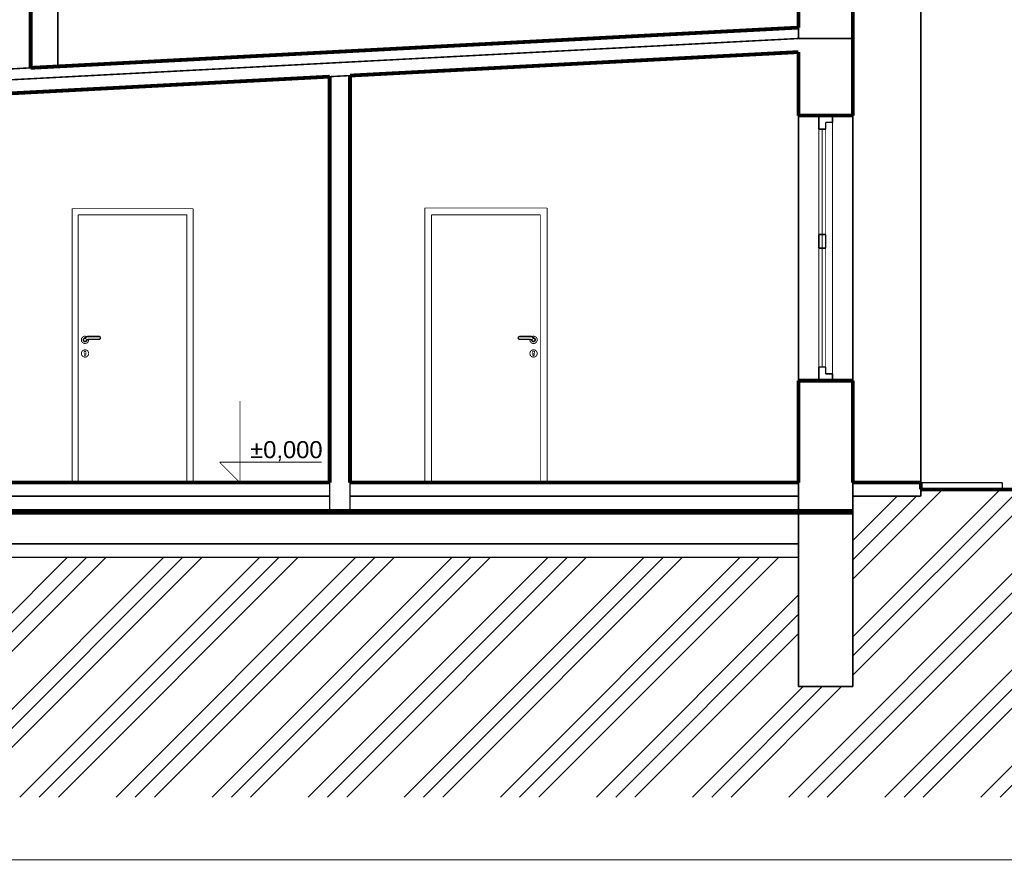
# Model space of a CAD drawing. Extents: x -289843 to 60066, y -44128 to 109843.
# Tile 58 of 61: x 41123 to 48368, y -5020 to 1164. Entities that reach past the tile are written whole.
import ezdxf

# ---------------------------------------------------------------- set-up
doc = ezdxf.new("R2010")
doc.units = 0
doc.header["$MEASUREMENT"] = 0
doc.linetypes.add('Dlouhé čárky', pattern=[250, 150, -100])
for name, color, linetype in [('KÓTY', 7, 'Continuous'), ('múry', 7, 'Continuous'), ('PRIEVLAKY', 7, 'Continuous'), ('vyplne', 7, 'Continuous')]:
    doc.layers.add(name, color=color, linetype=linetype)
doc.styles.add('GENERATED_STYLE_1', font='arial.ttf')

# ---------------------------------------------------------------- blocks, each defined once
blk = doc.blocks.new('HATCH_557', base_point=(8196.9, -2312.8))
at = {"layer": 'vyplne'}
h = blk.add_hatch(dxfattribs=at)
h.set_pattern_fill('ALUMINUM SIDING', color=14, scale=100, angle=45, style=0, pattern_type=0)
h.set_pattern_definition([(45, (0, 0), (-353.553, 353.553), []), (45, (-70.7, 70.7), (-353.553, 353.553), []), (45, (-141.4, 141.4), (-353.553, 353.553), [])])
h.paths.add_polyline_path([(8196.9, -2312.8), (8196.9, -50), (6605.4, -50), (6605.4, -100), (6105.4, -100), (6105.4, -1500), (5705.4, -1500), (5705.4, -550), (-2244.6, -550), (-2244.6, -1300), (-2694.6, -1300), (-2694.6, -1450), (-4519.6, -1450), (-4519.6, -1500), (-4919.6, -1500), (-4919.6, -1300), (-4919.6, -550), (-5444.6, -550), (-10044.6, -550), (-10044.6, -1500), (-10444.6, -1500), (-10444.6, -400), (-11944.6, -400), (-11944.6, -350), (-12435.3, -350), (-12435.3, -2312.8)], flags=0)
blk = doc.blocks.new('DIM_2102', base_point=(1595.5, 0))
at = {"layer": 'KÓTY', "color": 124, "linetype": 'Continuous', "const_width": 6.17}
for points in [[(1595.5, 0), (1595.5, 600)], [(1595.5, 0), (1445.5, 150)], [(1445.5, 150), (1595.5, 150)], [(1595.5, 150), (2195.5, 150)], [(1595.5, 0), (1295.5, 0)], [(1595.5, 0), (1708, 0)]]:
    blk.add_lwpolyline(points, dxfattribs=at)
at = {"layer": 'KÓTY', "color": 124, "style": 'GENERATED_STYLE_1', "oblique": 0}
blk.add_text('±0,000', height=125, dxfattribs=at).set_placement((1670.5, 180))

msp = doc.modelspace()

# ---------------------------------------------------------------- linework, layer by layer
at = {"layer": 'múry', "color": 7, "linetype": 'Continuous'}
for points, const_width in [([(41203.5, 809.3), (41203.5, 3066.5)], 27.5), ([(41403.5, 3033), (41403.5, 819.8)], 11), ([(46853.5, 1105.4), (46853.5, 2118.8)], 27.5), ([(47253.5, 1967.8), (47253.5, 458.4)], 27.5), ([(47753.5, 1967.8), (47753.5, -2241.6)], 11), ([(41203.5, 809.3), (46853.5, 1105.4)], 27.5), ([(46853.5, 1025.3), (46853.5, 1105.4)], 11), ([(38053.5, 564.1), (46853.5, 1025.3)], 11), ([(43553.5, 752.5), (46853.5, 925.4)], 27.5), ([(46853.5, 925.4), (46853.5, 458.4)], 27.5), ([(38053.5, 644.2), (41203.5, 809.3)], 11), ([(40003.5, 566.4), (43403.5, 744.6)], 27.5), ([(43403.5, -2241.6), (43403.5, 744.6)], 27.5), ([(43403.5, 744.6), (43553.5, 752.5)], 11), ([(43403.5, -2241.6), (43403.5, 744.6)], 11), ([(43553.5, -2241.6), (43553.5, 752.5)], 27.5), ([(43553.5, 752.5), (43553.5, -2241.6)], 11), ([(46853.5, 458.4), (47253.5, 458.4)], 27.5), ([(46853.5, 458.4), (46853.5, -1491.6)], 11), ([(47003.5, 458.4), (47103.5, 458.4)], 11), ([(47003.5, 408.4), (47003.5, 458.4)], 11), ([(47103.5, 408.4), (47103.5, 458.4)], 11), ([(47253.5, 458.4), (47253.5, -1491.6)], 11), ([(47003.5, 358.4), (47003.5, 408.4)], 11), ([(47003.5, 358.4), (47053.5, 358.4)], 11), ([(47053.5, 358.4), (47053.5, 408.4)], 11), ([(47053.5, 408.4), (47103.5, 408.4)], 11), ([(47103.5, -1441.6), (47103.5, 408.4)], 7), ([(47003.5, -416.6), (47003.5, 358.4)], 7), ([(47028.5, 358.4), (47028.5, -1391.6)], 7), ([(47053.5, -416.6), (47053.5, 358.4)], 7), ([(42398.5, -226.6), (41508.5, -226.6)], 7), ([(41508.5, -226.6), (41508.5, -2241.6)], 7), ([(41553.5, -2241.6), (41553.5, -271.6)], 7), ([(41553.5, -271.6), (42353.5, -271.6)], 7), ([(42353.5, -271.6), (42353.5, -2241.6)], 7), ([(42398.5, -2241.6), (42398.5, -226.6)], 7), ([(44103.9, -2241.6), (44103.9, -221.6)], 7), ([(44103.9, -221.6), (45003.9, -221.6)], 7), ([(44953.9, -271.6), (44153.9, -271.6)], 7), ([(44153.9, -271.6), (44153.9, -2241.6)], 7), ([(44953.9, -2241.6), (44953.9, -271.6)], 7), ([(45003.9, -221.6), (45003.9, -2241.6)], 7), ([(47003.5, -416.6), (47053.5, -416.6)], 11), ([(47003.5, -516.6), (47003.5, -416.6)], 11), ([(47053.5, -516.6), (47053.5, -416.6)], 11), ([(47003.5, -516.6), (47053.5, -516.6)], 11), ([(47003.5, -1391.6), (47003.5, -516.6)], 7), ([(47053.5, -1391.6), (47053.5, -516.6)], 7), ([(41576.5, -1191.6), (41577, -1186.3)], 7), ([(41577, -1196.8), (41576.5, -1191.6)], 7), ([(41577, -1186.3), (41578.6, -1181.2)], 7), ([(41578.6, -1201.9), (41577, -1196.8)], 7), ([(41578.6, -1181.2), (41581, -1176.6)], 7), ([(41581, -1206.6), (41578.6, -1201.9)], 7), ([(41581, -1176.6), (41584.4, -1172.5)], 7), ([(41584.4, -1210.6), (41581, -1206.6)], 7), ([(41584.4, -1172.5), (41588.5, -1169.1)], 7), ([(41588.5, -1214), (41584.4, -1210.6)], 7), ([(41588.5, -1169.1), (41593.2, -1166.6)], 7), ([(41588.5, -1190.6), (41589, -1187.7)], 7), ([(41588.6, -1193.5), (41588.5, -1190.6)], 7), ([(41588.5, -1191.6), (41588.5, -1191.2)], 7), ([(41588.6, -1192.3), (41588.5, -1191.6)], 7), ([(41593.2, -1216.5), (41588.5, -1214)], 7), ([(41589.3, -1196.4), (41588.6, -1193.5)], 7), ([(41588.7, -1189.3), (41588.8, -1188.6)], 7), ([(41588.8, -1188.6), (41588.9, -1188.3)], 7), ([(41588.8, -1194.5), (41588.8, -1194.1)], 7), ([(41589, -1195.2), (41588.8, -1194.5)], 7), ([(41589, -1187.7), (41590, -1184.9)], 7), ([(41590.5, -1199.1), (41589.3, -1196.4)], 7), ([(41589.4, -1186.5), (41589.6, -1185.8)], 7), ([(41589.6, -1197.3), (41589.5, -1197)], 7), ([(41589.6, -1185.8), (41589.8, -1185.5)], 7), ([(41590, -1197.9), (41589.6, -1197.3)], 7), ([(41590, -1184.9), (41591.6, -1182.4)], 7), ([(41592.2, -1201.5), (41590.5, -1199.1)], 7), ([(41590.7, -1183.8), (41591, -1183.2)], 7), ([(41591, -1199.9), (41590.9, -1199.6)], 7), ([(41591, -1183.2), (41591.2, -1182.9)], 7), ([(41591.5, -1200.4), (41591, -1199.9)], 7), ([(41591.6, -1182.4), (41593.6, -1180.3)], 7), ([(41594.4, -1203.5), (41592.2, -1201.5)], 7), ([(41592.3, -1190.8), (41592.6, -1188.6)], 7), ([(41592.3, -1193), (41592.3, -1190.8)], 7), ([(41592.8, -1195.2), (41592.3, -1193)], 7), ([(41592.4, -1181.5), (41592.9, -1180.9)], 7), ([(41592.6, -1188.6), (41593.4, -1186.6)], 7), ([(41592.9, -1202.2), (41592.7, -1201.9)], 7), ([(41593.8, -1197.2), (41592.8, -1195.2)], 7), ([(41592.9, -1180.9), (41593.2, -1180.7)], 7), ([(41593.4, -1202.6), (41592.9, -1202.2)], 7), ([(41593.2, -1166.6), (41598.2, -1165.1)], 7), ([(41598.2, -1218), (41593.2, -1216.5)], 7), ([(41593.4, -1186.6), (41594.6, -1184.7)], 7), ([(41593.7, -1189.6), (41593.5, -1191.6)], 7), ([(41593.5, -1191.6), (41593.7, -1193.5)], 7), ([(41593.6, -1180.3), (41595.8, -1178.7)], 7), ([(41594.3, -1187.7), (41593.7, -1189.6)], 7), ([(41593.7, -1193.5), (41594.3, -1195.4)], 7), ([(41595, -1199), (41593.8, -1197.2)], 7), ([(41595.2, -1186), (41594.3, -1187.7)], 7), ([(41594.3, -1195.4), (41595.2, -1197.1)], 7), ([(41596.9, -1205), (41594.4, -1203.5)], 7), ([(41594.6, -1179.5), (41595.2, -1179.1)], 7), ([(41594.6, -1184.7), (41596.1, -1183.1)], 7), ([(41595.2, -1204), (41594.9, -1203.8)], 7), ([(41596.6, -1200.5), (41595, -1199)], 7), ([(41595.2, -1179.1), (41595.5, -1178.9)], 7), ([(41596.4, -1184.5), (41595.2, -1186)], 7), ([(41595.2, -1197.1), (41596.4, -1198.6)], 7), ([(41595.8, -1204.4), (41595.2, -1204)], 7), ([(41595.8, -1178.7), (41620.2, -1164.6)], 7), ([(41596.1, -1183.1), (41597.9, -1181.8)], 7), ([(41597.9, -1183.2), (41596.4, -1184.5)], 7), ([(41596.4, -1198.6), (41597.9, -1199.9)], 7), ([(41598.5, -1201.6), (41596.6, -1200.5)], 7), ([(41599.6, -1206.1), (41596.9, -1205)], 7), ([(41597.8, -1205.4), (41597.4, -1205.2)], 7), ([(41598.4, -1205.6), (41597.8, -1205.4)], 7), ([(41597.9, -1181.8), (41621.3, -1168.3)], 7), ([(41599.7, -1182.3), (41597.9, -1183.2)], 7), ([(41597.9, -1199.9), (41599.7, -1200.8)], 7), ([(41598.2, -1165.1), (41603.5, -1164.6)], 7), ([(41603.5, -1218.6), (41598.2, -1218)], 7), ([(41600.6, -1202.4), (41598.5, -1201.6)], 7), ([(41602.5, -1206.5), (41599.6, -1206.1)], 7), ([(41601.5, -1181.7), (41599.7, -1182.3)], 7), ([(41599.7, -1200.8), (41601.5, -1201.4)], 7), ([(41600.6, -1206.3), (41600.2, -1206.2)], 7), ([(41602.8, -1202.8), (41600.6, -1202.4)], 7), ([(41601.3, -1206.3), (41600.6, -1206.3)], 7), ([(41603.5, -1181.6), (41601.5, -1181.7)], 7), ([(41601.5, -1201.4), (41603.5, -1201.6)], 7), ([(41605.5, -1206.4), (41602.5, -1206.5)], 7), ([(41605, -1202.7), (41602.8, -1202.8)], 7), ([(41603.5, -1206.6), (41603.1, -1206.5)], 7), ([(41603.5, -1164.6), (41608.8, -1165.1)], 7), ([(41605.4, -1181.7), (41603.5, -1181.6)], 7), ([(41603.5, -1201.6), (41605.4, -1201.4)], 7), ([(41604.2, -1206.5), (41603.5, -1206.6)], 7), ([(41608.8, -1218), (41603.5, -1218.6)], 7), ([(41607.1, -1202.2), (41605, -1202.7)], 7), ([(41607.3, -1182.3), (41605.4, -1181.7)], 7), ([(41605.4, -1201.4), (41607.3, -1200.8)], 7), ([(41608.3, -1205.8), (41605.5, -1206.4)], 7), ([(41606.4, -1206.3), (41606.1, -1206.3)], 7), ([(41607.1, -1206.1), (41606.4, -1206.3)], 7), ([(41609.1, -1201.3), (41607.1, -1202.2)], 7), ([(41609.1, -1183.2), (41607.3, -1182.3)], 7), ([(41607.3, -1200.8), (41609.1, -1199.9)], 7), ([(41611, -1204.6), (41608.3, -1205.8)], 7), ([(41608.8, -1165.1), (41613.8, -1166.6)], 7), ([(41613.8, -1216.5), (41608.8, -1218)], 7), ([(41609.2, -1205.4), (41608.9, -1205.5)], 7), ([(41610.6, -1184.5), (41609.1, -1183.2)], 7), ([(41609.1, -1199.9), (41610.6, -1198.6)], 7), ([(41610.9, -1200), (41609.1, -1201.3)], 7), ([(41609.9, -1205.1), (41609.2, -1205.4)], 7), ([(41611.8, -1186), (41610.6, -1184.5)], 7), ([(41610.6, -1198.6), (41611.8, -1197.1)], 7), ([(41612.4, -1198.4), (41610.9, -1200)], 7), ([(41613.4, -1202.8), (41611, -1204.6)], 7), ([(41611.8, -1204), (41611.5, -1204.2)], 7), ([(41612.7, -1187.7), (41611.8, -1186)], 7), ([(41611.8, -1197.1), (41612.7, -1195.4)], 7), ([(41612.4, -1203.6), (41611.8, -1204)], 7), ([(41613.6, -1196.5), (41612.4, -1198.4)], 7), ([(41613.3, -1189.6), (41612.7, -1187.7)], 7), ([(41612.7, -1195.4), (41613.3, -1193.5)], 7), ([(41613.5, -1191.6), (41613.3, -1189.6)], 7), ([(41613.3, -1193.5), (41613.5, -1191.6)], 7), ([(41615.4, -1200.7), (41613.4, -1202.8)], 7), ([(41614.4, -1194.5), (41613.6, -1196.5)], 7), ([(41613.8, -1166.6), (41615.3, -1167.4)], 7), ([(41614.1, -1202.2), (41613.8, -1202.4)], 7), ([(41618.5, -1214), (41613.8, -1216.5)], 7), ([(41614.6, -1201.6), (41614.1, -1202.2)], 7), ([(41614.7, -1192.3), (41614.4, -1194.5)], 7), ([(41625.9, -1185.8), (41614.7, -1192.3)], 7), ([(41617, -1198.2), (41615.4, -1200.7)], 7), ([(41616, -1199.9), (41615.7, -1200.2)], 7), ([(41616.6, -1193.6), (41616, -1193.2)], 7), ([(41616.3, -1199.3), (41616, -1199.9)], 7), ([(41617.1, -1194), (41616.6, -1193.6)], 7), ([(41618, -1195.4), (41617, -1198.2)], 7), ([(41617.6, -1194.3), (41617.1, -1194)], 7), ([(41617.4, -1197.3), (41617.2, -1197.6)], 7), ([(41617.6, -1196.6), (41617.4, -1197.3)], 7), ([(41617.9, -1194.5), (41617.6, -1194.3)], 7), ([(41618.1, -1194.6), (41617.9, -1194.5)], 7), ([(41618.1, -1194.6), (41618, -1195.4)], 7), ([(41626.9, -1189.6), (41618.1, -1194.6)], 7), ([(41618.1, -1194.6), (41618.1, -1194.6)], 7), ([(41618.2, -1194.6), (41618.1, -1194.8)], 7), ([(41622.6, -1210.6), (41618.5, -1214)], 7), ([(41620.2, -1164.6), (41620.3, -1164.6)], 7), ([(41620.2, -1164.6), (41706.2, -1164.6)], 7), ([(41620.3, -1164.6), (41620.3, -1164.8)], 7), ([(41620.3, -1164.8), (41620.4, -1165.2)], 7), ([(41620.4, -1165.2), (41620.5, -1165.7)], 7), ([(41620.5, -1165.7), (41620.7, -1166.2)], 7), ([(41621.3, -1168.3), (41706, -1168.3)], 7), ([(41625.9, -1206.6), (41622.6, -1210.6)], 7), ([(41706, -1185.8), (41625.9, -1185.8)], 7), ([(41628.4, -1201.9), (41625.9, -1206.6)], 7), ([(41626.7, -1188.5), (41626.5, -1187.9)], 7), ([(41626.8, -1188.9), (41626.7, -1188.5)], 7), ([(41626.9, -1189.3), (41626.8, -1188.9)], 7), ([(41626.9, -1189.5), (41626.9, -1189.3)], 7), ([(41626.9, -1189.6), (41626.9, -1189.5)], 7), ([(41706, -1189.6), (41626.9, -1189.6)], 7), ([(41630, -1196.8), (41628.4, -1201.9)], 7), ([(41630.5, -1191.6), (41630, -1196.8)], 7), ([(41630.3, -1189.6), (41630.5, -1191.6)], 7), ([(41706, -1168.3), (41707.7, -1168.5)], 7), ([(41707.7, -1185.6), (41706, -1185.8)], 7), ([(41706.2, -1189.6), (41706, -1189.6)], 7), ([(41706.2, -1164.6), (41708.4, -1164.8)], 7), ([(41708.4, -1189.3), (41706.2, -1189.6)], 7), ([(41707.7, -1168.5), (41709.3, -1169)], 7), ([(41709.3, -1185.1), (41707.7, -1185.6)], 7), ([(41708.4, -1164.8), (41710.8, -1165.5)], 7), ([(41710.8, -1188.6), (41708.4, -1189.3)], 7), ([(41709.3, -1169), (41710.9, -1169.8)], 7), ([(41710.9, -1184.3), (41709.3, -1185.1)], 7), ([(41710.8, -1165.5), (41713, -1166.6)], 7), ([(41713, -1187.5), (41710.8, -1188.6)], 7), ([(41710.9, -1169.8), (41712.2, -1170.9)], 7), ([(41712.2, -1183.2), (41710.9, -1184.3)], 7), ([(41712.2, -1170.9), (41713.3, -1172.2)], 7), ([(41713.3, -1181.9), (41712.2, -1183.2)], 7), ([(41713, -1166.6), (41714.8, -1168.2)], 7), ([(41714.8, -1185.9), (41713, -1187.5)], 7), ([(41713.3, -1172.2), (41714.1, -1173.7)], 7), ([(41714.1, -1180.4), (41713.3, -1181.9)], 7), ([(41714.1, -1173.7), (41714.6, -1175.3)], 7), ([(41714.6, -1178.8), (41714.1, -1180.4)], 7), ([(41714.6, -1175.3), (41714.7, -1177.1)], 7), ([(41714.7, -1177.1), (41714.6, -1178.8)], 7), ([(41714.8, -1168.2), (41716.4, -1170.1)], 7), ([(41716.4, -1184), (41714.8, -1185.9)], 7), ([(41716.4, -1170.1), (41717.6, -1172.3)], 7), ([(41717.6, -1181.8), (41716.4, -1184)], 7), ([(41717.6, -1172.3), (41718.3, -1174.6)], 7), ([(41718.3, -1179.5), (41717.6, -1181.8)], 7), ([(41718.3, -1174.6), (41718.5, -1177.1)], 7), ([(41718.5, -1177.1), (41718.3, -1179.5)], 7), ([(44789.1, -1174.6), (44788.9, -1177.1)], 7), ([(44788.9, -1177.1), (44789.1, -1179.5)], 7), ([(44789.8, -1172.3), (44789.1, -1174.6)], 7), ([(44789.1, -1179.5), (44789.8, -1181.8)], 7), ([(44791, -1170.1), (44789.8, -1172.3)], 7), ([(44789.8, -1181.8), (44791, -1184)], 7), ([(44792.5, -1168.2), (44791, -1170.1)], 7), ([(44791, -1184), (44792.5, -1185.9)], 7), ([(44794.4, -1166.6), (44792.5, -1168.2)], 7), ([(44792.5, -1185.9), (44794.4, -1187.5)], 7), ([(44792.8, -1175.3), (44792.6, -1177.1)], 7), ([(44792.6, -1177.1), (44792.8, -1178.8)], 7), ([(44793.3, -1173.7), (44792.8, -1175.3)], 7), ([(44792.8, -1178.8), (44793.3, -1180.4)], 7), ([(44794.1, -1172.2), (44793.3, -1173.7)], 7), ([(44793.3, -1180.4), (44794.1, -1181.9)], 7), ([(44795.2, -1170.9), (44794.1, -1172.2)], 7), ([(44794.1, -1181.9), (44795.2, -1183.2)], 7), ([(44796.6, -1165.5), (44794.4, -1166.6)], 7), ([(44794.4, -1187.5), (44796.6, -1188.6)], 7), ([(44796.5, -1169.8), (44795.2, -1170.9)], 7), ([(44795.2, -1183.2), (44796.5, -1184.3)], 7), ([(44798, -1169), (44796.5, -1169.8)], 7), ([(44796.5, -1184.3), (44798, -1185.1)], 7), ([(44798.9, -1164.8), (44796.6, -1165.5)], 7), ([(44796.6, -1188.6), (44798.9, -1189.3)], 7), ([(44799.7, -1168.5), (44798, -1169)], 7), ([(44798, -1185.1), (44799.7, -1185.6)], 7), ([(44801.2, -1164.6), (44798.9, -1164.8)], 7), ([(44798.9, -1189.3), (44801.2, -1189.6)], 7), ([(44801.4, -1168.3), (44799.7, -1168.5)], 7), ([(44799.7, -1185.6), (44801.4, -1185.8)], 7), ([(44887.1, -1164.6), (44801.2, -1164.6)], 7), ([(44801.2, -1189.6), (44801.4, -1189.6)], 7), ([(44886.1, -1168.3), (44801.4, -1168.3)], 7), ([(44801.4, -1185.8), (44881.4, -1185.8)], 7), ([(44801.4, -1189.6), (44880.4, -1189.6)], 7), ([(44877.1, -1189.6), (44876.9, -1191.6)], 7), ([(44876.9, -1191.6), (44877.4, -1196.8)], 7), ([(44877.4, -1196.8), (44878.9, -1201.9)], 7), ([(44878.9, -1201.9), (44881.4, -1206.6)], 7), ([(44880.4, -1189.5), (44880.5, -1189.3)], 7), ([(44880.4, -1189.6), (44880.4, -1189.5)], 7), ([(44880.4, -1189.6), (44889.2, -1194.6)], 7), ([(44880.5, -1189.3), (44880.6, -1188.9)], 7), ([(44880.6, -1188.9), (44880.7, -1188.5)], 7), ([(44880.7, -1188.5), (44880.9, -1187.9)], 7), ([(44881.4, -1185.8), (44892.7, -1192.3)], 7), ([(44881.4, -1206.6), (44884.8, -1210.6)], 7), ([(44884.8, -1210.6), (44888.9, -1214)], 7), ([(44909.5, -1181.8), (44886.1, -1168.3)], 7), ([(44886.8, -1165.7), (44886.7, -1166.2)], 7), ([(44887, -1165.2), (44886.8, -1165.7)], 7), ([(44887.1, -1164.6), (44887, -1164.8)], 7), ([(44887, -1164.8), (44887, -1165.2)], 7), ([(44887.1, -1164.6), (44887.1, -1164.6)], 7), ([(44911.5, -1178.7), (44887.1, -1164.6)], 7), ([(44888.9, -1214), (44893.5, -1216.5)], 7), ([(44889.2, -1194.6), (44889.3, -1194.6)], 7), ([(44889.2, -1194.6), (44889.4, -1195.4)], 7), ([(44889.2, -1194.6), (44889.3, -1194.8)], 7), ([(44889.3, -1194.6), (44889.5, -1194.5)], 7), ([(44889.4, -1195.4), (44890.4, -1198.2)], 7), ([(44889.5, -1194.5), (44889.8, -1194.3)], 7), ([(44889.8, -1194.3), (44890.2, -1194)], 7), ([(44889.8, -1196.6), (44890, -1197.3)], 7), ([(44890, -1197.3), (44890.2, -1197.6)], 7), ([(44890.2, -1194), (44890.8, -1193.6)], 7), ([(44890.4, -1198.2), (44892, -1200.7)], 7), ([(44890.8, -1193.6), (44891.3, -1193.2)], 7), ([(44891.1, -1199.3), (44891.4, -1199.9)], 7), ([(44891.4, -1199.9), (44891.6, -1200.2)], 7), ([(44892, -1200.7), (44894, -1202.8)], 7), ([(44893.5, -1166.6), (44892.1, -1167.4)], 7), ([(44892.7, -1192.3), (44893, -1194.5)], 7), ([(44892.8, -1201.6), (44893.3, -1202.2)], 7), ([(44893, -1194.5), (44893.8, -1196.5)], 7), ([(44893.3, -1202.2), (44893.5, -1202.4)], 7), ([(44898.6, -1165.1), (44893.5, -1166.6)], 7), ([(44893.5, -1216.5), (44898.6, -1218)], 7), ([(44893.8, -1196.5), (44895, -1198.4)], 7), ([(44893.9, -1191.6), (44894.1, -1189.6)], 7), ([(44894.1, -1193.5), (44893.9, -1191.6)], 7), ([(44894, -1202.8), (44896.4, -1204.6)], 7), ([(44894.1, -1189.6), (44894.6, -1187.7)], 7), ([(44894.6, -1195.4), (44894.1, -1193.5)], 7), ([(44894.6, -1187.7), (44895.6, -1186)], 7), ([(44895.6, -1197.1), (44894.6, -1195.4)], 7), ([(44895, -1198.4), (44896.5, -1200)], 7), ([(44895, -1203.6), (44895.5, -1204)], 7), ([(44895.5, -1204), (44895.9, -1204.2)], 7), ([(44895.6, -1186), (44896.8, -1184.5)], 7), ([(44896.8, -1198.6), (44895.6, -1197.1)], 7), ([(44896.4, -1204.6), (44899, -1205.8)], 7), ([(44896.5, -1200), (44898.3, -1201.3)], 7), ([(44896.8, -1184.5), (44898.3, -1183.2)], 7), ([(44898.3, -1199.9), (44896.8, -1198.6)], 7), ([(44897.5, -1205.1), (44898.1, -1205.4)], 7), ([(44898.1, -1205.4), (44898.5, -1205.5)], 7), ([(44898.3, -1183.2), (44900, -1182.3)], 7), ([(44900, -1200.8), (44898.3, -1199.9)], 7), ([(44898.3, -1201.3), (44900.3, -1202.2)], 7), ([(44903.9, -1164.6), (44898.6, -1165.1)], 7), ([(44898.6, -1218), (44903.9, -1218.6)], 7), ([(44899, -1205.8), (44901.9, -1206.4)], 7), ([(44900, -1182.3), (44901.9, -1181.7)], 7), ([(44901.9, -1201.4), (44900, -1200.8)], 7), ([(44900.3, -1202.2), (44902.4, -1202.7)], 7), ([(44900.3, -1206.1), (44900.9, -1206.3)], 7), ([(44900.9, -1206.3), (44901.3, -1206.3)], 7), ([(44901.9, -1181.7), (44903.9, -1181.6)], 7), ([(44903.9, -1201.6), (44901.9, -1201.4)], 7), ([(44901.9, -1206.4), (44904.9, -1206.5)], 7), ([(44902.4, -1202.7), (44904.6, -1202.8)], 7), ([(44903.2, -1206.5), (44903.9, -1206.6)], 7), ([(44909.1, -1165.1), (44903.9, -1164.6)], 7), ([(44903.9, -1181.6), (44905.8, -1181.7)], 7), ([(44905.8, -1201.4), (44903.9, -1201.6)], 7), ([(44903.9, -1206.6), (44904.2, -1206.5)], 7), ([(44903.9, -1218.6), (44909.1, -1218)], 7), ([(44904.6, -1202.8), (44906.8, -1202.4)], 7), ([(44904.9, -1206.5), (44907.8, -1206.1)], 7), ([(44905.8, -1181.7), (44907.7, -1182.3)], 7), ([(44907.7, -1200.8), (44905.8, -1201.4)], 7), ([(44906.1, -1206.3), (44906.8, -1206.3)], 7), ([(44906.8, -1202.4), (44908.9, -1201.6)], 7), ([(44906.8, -1206.3), (44907.1, -1206.2)], 7), ([(44907.7, -1182.3), (44909.4, -1183.2)], 7), ([(44909.4, -1199.9), (44907.7, -1200.8)], 7), ([(44907.8, -1206.1), (44910.5, -1205)], 7), ([(44908.9, -1201.6), (44910.7, -1200.5)], 7), ([(44908.9, -1205.6), (44909.6, -1205.4)], 7), ([(44914.2, -1166.6), (44909.1, -1165.1)], 7), ([(44909.1, -1218), (44914.2, -1216.5)], 7), ([(44909.4, -1183.2), (44910.9, -1184.5)], 7), ([(44910.9, -1198.6), (44909.4, -1199.9)], 7), ([(44911.3, -1183.1), (44909.5, -1181.8)], 7), ([(44909.6, -1205.4), (44909.9, -1205.2)], 7), ([(44910.5, -1205), (44913, -1203.5)], 7), ([(44910.7, -1200.5), (44912.3, -1199)], 7), ([(44910.9, -1184.5), (44912.2, -1186)], 7), ([(44912.2, -1197.1), (44910.9, -1198.6)], 7), ([(44912.8, -1184.7), (44911.3, -1183.1)], 7), ([(44913.8, -1180.3), (44911.5, -1178.7)], 7), ([(44911.6, -1204.4), (44912.2, -1204)], 7), ([(44912.2, -1179.1), (44911.9, -1178.9)], 7), ([(44912.8, -1179.5), (44912.2, -1179.1)], 7), ([(44912.2, -1186), (44913.1, -1187.7)], 7), ([(44913.1, -1195.4), (44912.2, -1197.1)], 7), ([(44912.2, -1204), (44912.5, -1203.8)], 7), ([(44912.3, -1199), (44913.6, -1197.2)], 7), ([(44914, -1186.6), (44912.8, -1184.7)], 7), ([(44913, -1203.5), (44915.2, -1201.5)], 7), ([(44913.1, -1187.7), (44913.7, -1189.6)], 7), ([(44913.7, -1193.5), (44913.1, -1195.4)], 7), ([(44913.6, -1197.2), (44914.5, -1195.2)], 7), ([(44913.7, -1189.6), (44913.9, -1191.6)], 7), ([(44913.9, -1191.6), (44913.7, -1193.5)], 7), ([(44915.8, -1182.4), (44913.8, -1180.3)], 7), ([(44913.9, -1202.6), (44914.5, -1202.2)], 7), ([(44914.7, -1188.6), (44914, -1186.6)], 7), ([(44918.9, -1169.1), (44914.2, -1166.6)], 7), ([(44914.5, -1180.9), (44914.2, -1180.7)], 7), ([(44914.2, -1216.5), (44918.9, -1214)], 7), ([(44914.9, -1181.5), (44914.5, -1180.9)], 7), ([(44914.5, -1195.2), (44915, -1193)], 7), ([(44914.5, -1202.2), (44914.7, -1201.9)], 7), ([(44915.1, -1190.8), (44914.7, -1188.6)], 7), ([(44915, -1193), (44915.1, -1190.8)], 7), ([(44915.2, -1201.5), (44916.9, -1199.1)], 7), ([(44917.3, -1184.9), (44915.8, -1182.4)], 7), ([(44915.9, -1200.4), (44916.3, -1199.9)], 7), ([(44916.3, -1183.2), (44916.1, -1182.9)], 7), ([(44916.7, -1183.8), (44916.3, -1183.2)], 7), ([(44916.3, -1199.9), (44916.5, -1199.6)], 7), ([(44916.9, -1199.1), (44918.1, -1196.4)], 7), ([(44918.4, -1187.7), (44917.3, -1184.9)], 7), ([(44917.4, -1197.9), (44917.7, -1197.3)], 7), ([(44917.7, -1185.8), (44917.6, -1185.5)], 7), ([(44917.9, -1186.5), (44917.7, -1185.8)], 7), ([(44917.7, -1197.3), (44917.8, -1197)], 7), ([(44918.1, -1196.4), (44918.8, -1193.5)], 7), ([(44918.9, -1190.6), (44918.4, -1187.7)], 7), ([(44918.4, -1195.2), (44918.6, -1194.5)], 7), ([(44918.6, -1188.6), (44918.5, -1188.3)], 7), ([(44918.7, -1189.3), (44918.6, -1188.6)], 7), ([(44918.6, -1194.5), (44918.6, -1194.1)], 7), ([(44918.8, -1193.5), (44918.9, -1190.6)], 7), ([(44918.9, -1191.6), (44918.8, -1191.2)], 7), ([(44918.8, -1192.3), (44918.9, -1191.6)], 7), ([(44923, -1172.5), (44918.9, -1169.1)], 7), ([(44918.9, -1214), (44923, -1210.6)], 7), ([(44926.3, -1176.6), (44923, -1172.5)], 7), ([(44923, -1210.6), (44926.3, -1206.6)], 7), ([(44928.8, -1181.2), (44926.3, -1176.6)], 7), ([(44926.3, -1206.6), (44928.8, -1201.9)], 7), ([(44930.4, -1186.3), (44928.8, -1181.2)], 7), ([(44928.8, -1201.9), (44930.4, -1196.8)], 7), ([(44930.9, -1191.6), (44930.4, -1186.3)], 7), ([(44930.4, -1196.8), (44930.9, -1191.6)], 7), ([(41577, -1286.3), (41576.5, -1291.6)], 7), ([(41576.5, -1291.6), (41577, -1296.8)], 7), ([(41578.6, -1281.2), (41577, -1286.3)], 7), ([(41577, -1296.8), (41578.6, -1301.9)], 7), ([(41581, -1276.6), (41578.6, -1281.2)], 7), ([(41578.6, -1301.9), (41581, -1306.6)], 7), ([(41584.4, -1272.5), (41581, -1276.6)], 7), ([(41581, -1306.6), (41584.4, -1310.6)], 7), ([(41588.5, -1269.1), (41584.4, -1272.5)], 7), ([(41593.2, -1266.6), (41588.5, -1269.1)], 7), ([(41598.2, -1265.1), (41593.2, -1266.6)], 7), ([(41596, -1282.1), (41596.1, -1280.7)], 7), ([(41596.3, -1283.5), (41596, -1282.1)], 7), ([(41596.1, -1280.5), (41596.4, -1279.3)], 7), ([(41596.1, -1280.7), (41596.1, -1280.5)], 7), ([(41596.3, -1283.5), (41596.8, -1284.8)], 7), ([(41596.4, -1279.3), (41597, -1277.9)], 7), ([(41596.8, -1284.9), (41596.8, -1284.8)], 7), ([(41597.5, -1286.1), (41596.8, -1284.9)], 7), ([(41597, -1277.9), (41597.5, -1277.2)], 7), ([(41597.5, -1277.2), (41597.8, -1276.8)], 7), ([(41598.5, -1287.2), (41597.5, -1286.1)], 7), ([(41597.8, -1276.8), (41598.8, -1275.8)], 7), ([(41603.5, -1264.6), (41598.2, -1265.1)], 7), ([(41598.5, -1287.2), (41598.5, -1288.2)], 7), ([(41598.5, -1288.2), (41598.5, -1289.5)], 7), ([(41598.5, -1289.5), (41598.5, -1290.6)], 7), ([(41598.5, -1290.6), (41598.5, -1291.6)], 7), ([(41598.5, -1291.6), (41598.5, -1292.5)], 7), ([(41598.5, -1292.5), (41598.5, -1293.6)], 7), ([(41598.5, -1293.6), (41598.5, -1294.9)], 7), ([(41598.5, -1294.9), (41598.5, -1296.6)], 7), ([(41598.5, -1296.6), (41598.5, -1299)], 7), ([(41598.5, -1299), (41598.5, -1303.6)], 7), ([(41598.5, -1303.6), (41598.5, -1304.1)], 7), ([(41598.5, -1304.1), (41598.6, -1305)], 7), ([(41598.6, -1305), (41598.9, -1306)], 7), ([(41598.8, -1275.8), (41600, -1275)], 7), ([(41598.9, -1306), (41599.3, -1306.8)], 7), ([(41599.3, -1306.8), (41600, -1307.6)], 7), ([(41600, -1275), (41600.2, -1274.9)], 7), ([(41600.3, -1307.8), (41600, -1307.6)], 7), ([(41600.2, -1274.9), (41601.4, -1274.4)], 7), ([(41601.4, -1274.4), (41602.8, -1274.2)], 7), ([(41602.8, -1274.2), (41603.5, -1274.2)], 7), ([(41608.8, -1265.1), (41603.5, -1264.6)], 7), ([(41603.5, -1274.2), (41604.2, -1274.2)], 7), ([(41604.2, -1274.2), (41605.6, -1274.4)], 7), ([(41605.6, -1274.4), (41606.8, -1274.9)], 7), ([(41606.7, -1307.8), (41607, -1307.6)], 7), ([(41606.8, -1274.9), (41607, -1275)], 7), ([(41607, -1275), (41608.2, -1275.8)], 7), ([(41607, -1307.6), (41607.7, -1306.8)], 7), ([(41607.7, -1306.8), (41608.1, -1306)], 7), ([(41608.1, -1306), (41608.4, -1305)], 7), ([(41608.2, -1275.8), (41609.2, -1276.8)], 7), ([(41608.4, -1305), (41608.5, -1304.1)], 7), ([(41608.5, -1288.2), (41608.5, -1287.2)], 7), ([(41608.5, -1288.2), (41608.5, -1289.5)], 7), ([(41608.5, -1289.5), (41608.5, -1290.6)], 7), ([(41608.5, -1290.6), (41608.5, -1291.6)], 7), ([(41608.5, -1291.6), (41608.5, -1292.5)], 7), ([(41608.5, -1292.5), (41608.5, -1293.6)], 7), ([(41608.5, -1293.6), (41608.5, -1294.9)], 7), ([(41608.5, -1294.9), (41608.5, -1296.6)], 7), ([(41608.5, -1296.6), (41608.5, -1299)], 7), ([(41608.5, -1299), (41608.5, -1303.6)], 7), ([(41608.5, -1303.6), (41608.5, -1304.1)], 7), ([(41613.8, -1266.6), (41608.8, -1265.1)], 7), ([(41609.2, -1276.8), (41609.5, -1277.2)], 7), ([(41609.5, -1277.2), (41610, -1277.9)], 7), ([(41610.2, -1284.9), (41609.5, -1286.1)], 7), ([(41610, -1277.9), (41610.6, -1279.3)], 7), ([(41610.7, -1283.5), (41610.2, -1284.8)], 7), ([(41610.2, -1284.9), (41610.2, -1284.8)], 7), ([(41610.6, -1279.3), (41610.9, -1280.5)], 7), ([(41611, -1282.1), (41610.7, -1283.5)], 7), ([(41610.9, -1280.5), (41610.9, -1280.7)], 7), ([(41610.9, -1280.7), (41611, -1282.1)], 7), ([(41618.5, -1269.1), (41613.8, -1266.6)], 7), ([(41622.6, -1272.5), (41618.5, -1269.1)], 7), ([(41625.9, -1276.6), (41622.6, -1272.5)], 7), ([(41622.6, -1310.6), (41625.9, -1306.6)], 7), ([(41628.4, -1281.2), (41625.9, -1276.6)], 7), ([(41625.9, -1306.6), (41628.4, -1301.9)], 7), ([(41630, -1286.3), (41628.4, -1281.2)], 7), ([(41628.4, -1301.9), (41630, -1296.8)], 7), ([(41630.5, -1291.6), (41630, -1286.3)], 7), ([(41630, -1296.8), (41630.5, -1291.6)], 7), ([(44876.9, -1291.6), (44877.4, -1286.3)], 7), ([(44877.4, -1296.8), (44876.9, -1291.6)], 7), ([(44877.4, -1286.3), (44878.9, -1281.2)], 7), ([(44878.9, -1301.9), (44877.4, -1296.8)], 7), ([(44878.9, -1281.2), (44881.4, -1276.6)], 7), ([(44881.4, -1306.6), (44878.9, -1301.9)], 7), ([(44881.4, -1276.6), (44884.8, -1272.5)], 7), ([(44884.8, -1310.6), (44881.4, -1306.6)], 7), ([(44884.8, -1272.5), (44888.9, -1269.1)], 7), ([(44888.9, -1269.1), (44893.5, -1266.6)], 7), ([(44893.5, -1266.6), (44898.6, -1265.1)], 7), ([(44896.5, -1280.7), (44896.4, -1282.1)], 7), ([(44896.4, -1282.1), (44896.7, -1283.5)], 7), ([(44896.8, -1279.3), (44896.5, -1280.5)], 7), ([(44896.5, -1280.5), (44896.5, -1280.7)], 7), ([(44896.7, -1283.5), (44897.1, -1284.8)], 7), ([(44897.4, -1277.9), (44896.8, -1279.3)], 7), ([(44897.2, -1284.9), (44897.1, -1284.8)], 7), ([(44897.2, -1284.9), (44897.9, -1286.1)], 7), ([(44897.9, -1277.2), (44897.4, -1277.9)], 7), ([(44898.2, -1276.8), (44897.9, -1277.2)], 7), ([(44899.2, -1275.8), (44898.2, -1276.8)], 7), ([(44898.6, -1265.1), (44903.9, -1264.6)], 7), ([(44898.9, -1288.2), (44898.9, -1287.2)], 7), ([(44898.9, -1288.2), (44898.9, -1289.5)], 7), ([(44898.9, -1289.5), (44898.9, -1290.6)], 7), ([(44898.9, -1290.6), (44898.9, -1291.6)], 7), ([(44898.9, -1291.6), (44898.9, -1292.5)], 7), ([(44898.9, -1292.5), (44898.9, -1293.6)], 7), ([(44898.9, -1293.6), (44898.9, -1294.9)], 7), ([(44898.9, -1294.9), (44898.9, -1296.6)], 7), ([(44898.9, -1296.6), (44898.9, -1299)], 7), ([(44898.9, -1299), (44898.9, -1303.6)], 7), ([(44898.9, -1303.6), (44898.9, -1304.1)], 7), ([(44899, -1305), (44898.9, -1304.1)], 7), ([(44899.3, -1306), (44899, -1305)], 7), ([(44900.4, -1275), (44899.2, -1275.8)], 7), ([(44899.7, -1306.8), (44899.3, -1306)], 7), ([(44900.3, -1307.6), (44899.7, -1306.8)], 7), ([(44900.6, -1307.8), (44900.3, -1307.6)], 7), ([(44900.6, -1274.9), (44900.4, -1275)], 7), ([(44901.7, -1274.4), (44900.6, -1274.9)], 7), ([(44903.2, -1274.2), (44901.7, -1274.4)], 7), ([(44903.9, -1274.2), (44903.2, -1274.2)], 7), ([(44903.9, -1264.6), (44909.1, -1265.1)], 7), ([(44904.6, -1274.2), (44903.9, -1274.2)], 7), ([(44906, -1274.4), (44904.6, -1274.2)], 7), ([(44907.2, -1274.9), (44906, -1274.4)], 7), ([(44907.1, -1307.8), (44907.4, -1307.6)], 7), ([(44907.3, -1275), (44907.2, -1274.9)], 7), ([(44908.5, -1275.8), (44907.3, -1275)], 7), ([(44908, -1306.8), (44907.4, -1307.6)], 7), ([(44908.5, -1306), (44908, -1306.8)], 7), ([(44909.6, -1276.8), (44908.5, -1275.8)], 7), ([(44908.8, -1305), (44908.5, -1306)], 7), ([(44908.9, -1304.1), (44908.8, -1305)], 7), ([(44908.9, -1287.2), (44909.8, -1286.1)], 7), ([(44908.9, -1287.2), (44908.9, -1288.2)], 7), ([(44908.9, -1288.2), (44908.9, -1289.5)], 7), ([(44908.9, -1289.5), (44908.9, -1290.6)], 7), ([(44908.9, -1290.6), (44908.9, -1291.6)], 7), ([(44908.9, -1291.6), (44908.9, -1292.5)], 7), ([(44908.9, -1292.5), (44908.9, -1293.6)], 7), ([(44908.9, -1293.6), (44908.9, -1294.9)], 7), ([(44908.9, -1294.9), (44908.9, -1296.6)], 7), ([(44908.9, -1296.6), (44908.9, -1299)], 7), ([(44908.9, -1299), (44908.9, -1303.6)], 7), ([(44908.9, -1303.6), (44908.9, -1304.1)], 7), ([(44909.1, -1265.1), (44914.2, -1266.6)], 7), ([(44909.8, -1277.2), (44909.6, -1276.8)], 7), ([(44910.4, -1277.9), (44909.8, -1277.2)], 7), ([(44909.8, -1286.1), (44910.6, -1284.9)], 7), ([(44911, -1279.3), (44910.4, -1277.9)], 7), ([(44911.1, -1283.5), (44910.6, -1284.8)], 7), ([(44910.6, -1284.9), (44910.6, -1284.8)], 7), ([(44911.3, -1280.5), (44911, -1279.3)], 7), ([(44911.1, -1283.5), (44911.3, -1282.1)], 7), ([(44911.3, -1280.7), (44911.3, -1280.5)], 7), ([(44911.3, -1282.1), (44911.3, -1280.7)], 7), ([(44914.2, -1266.6), (44918.9, -1269.1)], 7), ([(44918.9, -1269.1), (44923, -1272.5)], 7), ([(44923, -1272.5), (44926.3, -1276.6)], 7), ([(44926.3, -1306.6), (44923, -1310.6)], 7), ([(44926.3, -1276.6), (44928.8, -1281.2)], 7), ([(44928.8, -1301.9), (44926.3, -1306.6)], 7), ([(44928.8, -1281.2), (44930.4, -1286.3)], 7), ([(44930.4, -1296.8), (44928.8, -1301.9)], 7), ([(44930.4, -1286.3), (44930.9, -1291.6)], 7), ([(44930.9, -1291.6), (44930.4, -1296.8)], 7), ([(41584.4, -1310.6), (41588.5, -1314)], 7), ([(41588.5, -1314), (41593.2, -1316.5)], 7), ([(41593.2, -1316.5), (41598.2, -1318)], 7), ([(41598.2, -1318), (41603.5, -1318.6)], 7), ([(41600.3, -1307.8), (41600.7, -1308.2)], 7), ([(41600.7, -1308.2), (41601.6, -1308.7)], 7), ([(41601.6, -1308.7), (41602.5, -1309)], 7), ([(41602.5, -1309), (41603.5, -1309.1)], 7), ([(41603.5, -1309.1), (41604.5, -1309)], 7), ([(41603.5, -1318.6), (41608.8, -1318)], 7), ([(41604.5, -1309), (41605.4, -1308.7)], 7), ([(41605.4, -1308.7), (41606.3, -1308.2)], 7), ([(41606.7, -1307.8), (41606.3, -1308.2)], 7), ([(41608.8, -1318), (41613.8, -1316.5)], 7), ([(41613.8, -1316.5), (41618.5, -1314)], 7), ([(41618.5, -1314), (41622.6, -1310.6)], 7), ([(44888.9, -1314), (44884.8, -1310.6)], 7), ([(44893.5, -1316.5), (44888.9, -1314)], 7), ([(44898.6, -1318), (44893.5, -1316.5)], 7), ([(44903.9, -1318.6), (44898.6, -1318)], 7), ([(44900.6, -1307.8), (44901.1, -1308.2)], 7), ([(44902, -1308.7), (44901.1, -1308.2)], 7), ([(44902.9, -1309), (44902, -1308.7)], 7), ([(44903.9, -1309.1), (44902.9, -1309)], 7), ([(44904.9, -1309), (44903.9, -1309.1)], 7), ([(44909.1, -1318), (44903.9, -1318.6)], 7), ([(44905.8, -1308.7), (44904.9, -1309)], 7), ([(44906.7, -1308.2), (44905.8, -1308.7)], 7), ([(44907.1, -1307.8), (44906.7, -1308.2)], 7), ([(44914.2, -1316.5), (44909.1, -1318)], 7), ([(44918.9, -1314), (44914.2, -1316.5)], 7), ([(44923, -1310.6), (44918.9, -1314)], 7), ([(47003.5, -1391.6), (47053.5, -1391.6)], 11), ([(47003.5, -1441.6), (47003.5, -1391.6)], 11), ([(47003.5, -1491.6), (47003.5, -1441.6)], 11), ([(47053.5, -1441.6), (47053.5, -1391.6)], 11), ([(47053.5, -1441.6), (47103.5, -1441.6)], 11), ([(47103.5, -1491.6), (47103.5, -1441.6)], 11), ([(46853.5, -2241.6), (46853.5, -1491.6)], 27.5), ([(46853.5, -1491.6), (47253.5, -1491.6)], 27.5), ([(46853.5, -2241.6), (46853.5, -1491.6)], 11), ([(47003.5, -1491.6), (47103.5, -1491.6)], 11), ([(47253.5, -2241.6), (47253.5, -1491.6)], 27.5), ([(40003.5, -2241.6), (43403.5, -2241.6)], 27.5), ([(43403.5, -2241.6), (43403.5, -2441.6)], 11), ([(43553.5, -2241.6), (46853.5, -2241.6)], 27.5), ([(43553.5, -2241.6), (43553.5, -2441.6)], 11), ([(46853.5, -2241.6), (46853.5, -2441.6)], 11), ([(47253.5, -2241.6), (47753.5, -2241.6)], 27.5), ([(47253.5, -2241.6), (47253.5, -3741.6)], 11), ([(47753.5, -2241.6), (47753.5, -2291.6)], 27.5), ([(47753.5, -2241.6), (48353.5, -2241.6)], 11), ([(48353.5, -2241.6), (48353.5, -2291.6)], 11), ([(47753.5, -2291.6), (48353.5, -2291.6)], 27.5), ([(47753.5, -2291.6), (47753.5, -2341.6)], 11), ([(48353.5, -2291.6), (49345, -2291.6)], 27.5), ([(40003.5, -2341.6), (43403.5, -2341.6)], 11), ([(43553.5, -2341.6), (46853.5, -2341.6)], 11), ([(47253.5, -2341.6), (47753.5, -2341.6)], 11), ([(38303.5, -2441.6), (47253.5, -2441.6)], 11), ([(46853.5, -3741.6), (46853.5, -2441.6)], 11), ([(38333.5, -2471.6), (47253.5, -2471.6)], 11), ([(38903.5, -2691.6), (46853.5, -2691.6)], 11), ([(38903.5, -2791.6), (46853.5, -2791.6)], 11), ([(46853.5, -3741.6), (47253.5, -3741.6)], 11), ([(28563.5, -5016.8), (60063.5, -5016.8)], 6)]:
    msp.add_lwpolyline(points, dxfattribs=dict(at, const_width=const_width))
at = {"layer": 'múry', "color": 7, "linetype": 'Dlouhé čárky', "const_width": 27.5}
msp.add_lwpolyline([(38318.5, -2456.6), (47253.5, -2456.6)], dxfattribs=at)
at = {"layer": 'PRIEVLAKY', "color": 7, "linetype": 'Continuous', "const_width": 11}
msp.add_lwpolyline([(46853.5, 1025.3), (47253.5, 1025.3)], dxfattribs=at)

# ---------------------------------------------------------------- block references
at = {"layer": 'KÓTY', "color": 7, "linetype": 'Continuous'}
msp.add_blockref('DIM_2102', (42743.7, -2241.6), dxfattribs=at)
at = {"layer": 'vyplne', "color": 7, "linetype": 'Continuous'}
msp.add_blockref('HATCH_557', (49345, -4554.4), dxfattribs=at)

doc.saveas('drawing.dxf')
